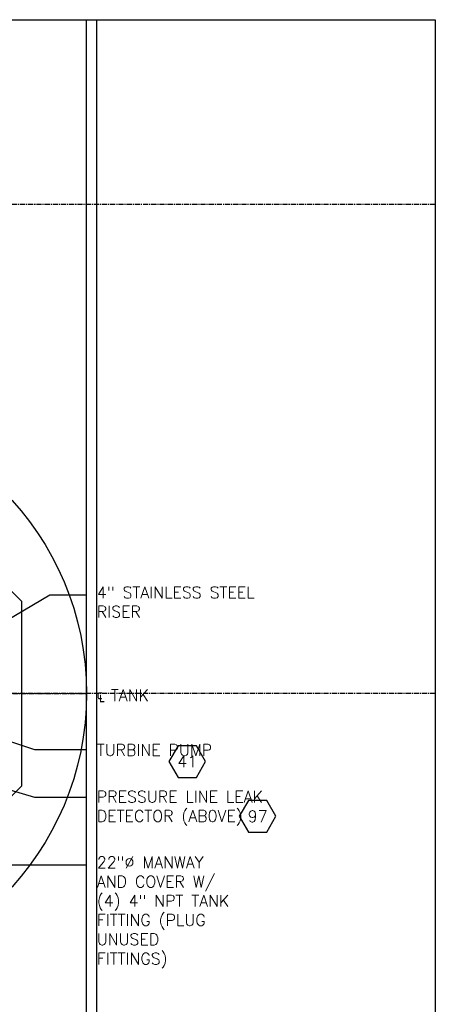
# Model space of a CAD drawing. Extents: x -750 to 90, y 3202 to 3394.
# Tile 51 of 72: x -239 to -198, y 3298 to 3394. Entities that reach past the tile are written whole.
import ezdxf
from ezdxf.enums import TextEntityAlignment as Align

# ---------------------------------------------------------------- set-up
doc = ezdxf.new("R2010")
doc.units = 0
doc.header["$MEASUREMENT"] = 0
doc.linetypes.add('CENTER1', pattern=[0.6625, 0.5, -0.075, 0.0125, -0.075])
doc.layers.get('0').update_dxf_attribs({"linetype": 'CONTINUOUS'})
for name, color, linetype in [('CENTERLINE', 3, 'CENTER1'), ('FREEZE-ALWAYS', 7, 'CONTINUOUS'), ('FRP-SUMP', 2, 'CONTINUOUS'), ('TEXT', 3, 'CONTINUOUS')]:
    doc.layers.add(name, color=color, linetype=linetype)
doc.layers.add('FREEZE-LINES', color=8, linetype='CONTINUOUS', plot=False)
doc.styles.add('GM2-3$0$SIMPLEX', font='simplex.shx')
doc.styles.add('SIMPLEX', font='simplex')
doc.dimstyles.new('DIM12', dxfattribs={"dimscale": 12, "dimtxt": 0.09375, "dimasz": 0.09375, "dimexe": 0.0625, "dimexo": 0.0625, "dimgap": 0.0625, "dimtad": 1, "dimdec": 4, "dimzin": 3, "dimdsep": 46, "dimlunit": 4, "dimtxsty": 'SIMPLEX', "dimcen": 0, "dimclrd": 3, "dimclre": 3, "dimclrt": 3, "dimadec": 0, "dimazin": 0, "dimtfac": 1, "dimtdec": 4, "dimtmove": 0, "dimatfit": 3, "dimfxl": 1, "dimfrac": 2, "dimtolj": 1, "dimtzin": 3, "dimarcsym": 0})

# ---------------------------------------------------------------- blocks, each defined once
blk = doc.blocks.new('HEX')
at = {"color": 3}
blk.add_lwpolyline([(-0.0577, 0.1), (-0.1155, 0), (-0.0577, -0.1), (0.0577, -0.1), (0.1155, 0), (0.0577, 0.1)], close=True, dxfattribs=at)
at = {"color": 3, "style": 'SIMPLEX'}
blk.add_attdef('D#', text='', height=0.08, dxfattribs=at).set_placement((0, 0), align=Align.MIDDLE)

msp = doc.modelspace()

# ---------------------------------------------------------------- linework, layer by layer
at = {"layer": 'CENTERLINE'}
msp.add_line((-288.08631, 3328.13499), (-232.08631, 3328.13499), dxfattribs=at)
at = {"layer": 'FREEZE-ALWAYS', "color": 60, "linetype": 'Continuous'}
msp.add_lwpolyline([(-462.08631, 3393.81703), (-198.08631, 3393.81703), (-198.08631, 3201.81703), (-462.08631, 3201.81703)], close=True, dxfattribs=at)
at = {"layer": 'FREEZE-LINES', "color": 8, "linetype": 'Continuous'}
for p, q in [((-232.08631, 3253.50724), (-232.08631, 3393.81703)), ((-231.08631, 3253.50724), (-231.08631, 3393.81703))]:
    msp.add_line(p, q, dxfattribs=at)
at = {"layer": 'FREEZE-LINES', "color": 8, "linetype": 'CENTER1'}
for p, q in [((-198.08631, 3375.81703), (-330.08631, 3375.81703)), ((-198.08631, 3328.13499), (-330.08631, 3328.13499))]:
    msp.add_line(p, q, dxfattribs=at)
at = {"layer": 'FREEZE-LINES', "color": 8, "linetype": 'Continuous'}
msp.add_circle((-260.08631, 3328.13499), 28, dxfattribs=at)
at = {"layer": 'FRP-SUMP', "linetype": 'Continuous'}
msp.add_lwpolyline([(-238.39804, 3337.11856), (-251.10274, 3349.82326), (-269.06989, 3349.82326), (-281.77459, 3337.11856), (-281.77459, 3319.15141), (-269.06989, 3306.44671), (-251.10274, 3306.44671), (-238.39804, 3319.15141)], close=True, dxfattribs=at)

# ---------------------------------------------------------------- block references
at = {"layer": 'TEXT'}
ref = msp.add_blockref('HEX', (-222.27182, 3321.50533), dxfattribs=dict(at, xscale=15.46987781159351, yscale=15.46987781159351, zscale=15.46987781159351))
ref.add_attrib('D#', '41', dxfattribs={"layer": '0', "height": 1.125, "style": 'SIMPLEX'}).set_placement((-222.27182, 3321.50533), align=Align.MIDDLE)
ref = msp.add_blockref('HEX', (-215.41253, 3316.17047), dxfattribs=dict(at, xscale=15.46987781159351, yscale=15.46987781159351, zscale=15.46987781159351))
ref.add_attrib('D#', '97', dxfattribs={"layer": '0', "height": 1.125, "style": 'SIMPLEX'}).set_placement((-215.41253, 3316.17047), align=Align.MIDDLE)

# ---------------------------------------------------------------- texts
at = {"layer": 'TEXT', "char_height": 1.125}
for s, insert, width, attachment_point, style in [('4" STAINLESS STEEL RISER', (-231.08631, 3338.5505), 17.1474458, 1, 'SIMPLEX'), ('℄ TANK', (-231.08631, 3327.28673), 15.3799167, 7, 'GM2-3$0$SIMPLEX'), ('TURBINE PUMP ', (-231.08631, 3323.1931), 11.2820929, 1, 'SIMPLEX'), ('\\pt2.16;PRESSURE LINE LEAK DETECTOR (AB0VE)', (-231.08631, 3318.63471), 17.864943, 1, 'SIMPLEX'), ('22"%%C MANWAY AND COVER W/ (4) 4" NPT TANK FITTING (PLUG UNUSED FITTINGS)', (-231.08631, 3312.23953), 14.7686991, 1, 'SIMPLEX')]:
    msp.add_mtext(s, dxfattribs=dict(at, insert=insert, width=width, attachment_point=attachment_point, style=style))

# ---------------------------------------------------------------- leaders
at = {"layer": 'TEXT'}
for points in [[(-250.33362, 3329.09834), (-235.68129, 3337.76629), (-232.08631, 3337.76629)], [(-247.01938, 3325.9155), (-237.15227, 3322.66969), (-232.08631, 3322.66969)], [(-255.35541, 3323.33597), (-237.15227, 3318.03581), (-232.08631, 3318.03581)], [(-251.952, 3320.36354), (-239.43959, 3311.43896), (-232.08631, 3311.43896)]]:
    msp.add_leader(points, dimstyle='DIM12', dxfattribs=at)

doc.saveas('drawing.dxf')
